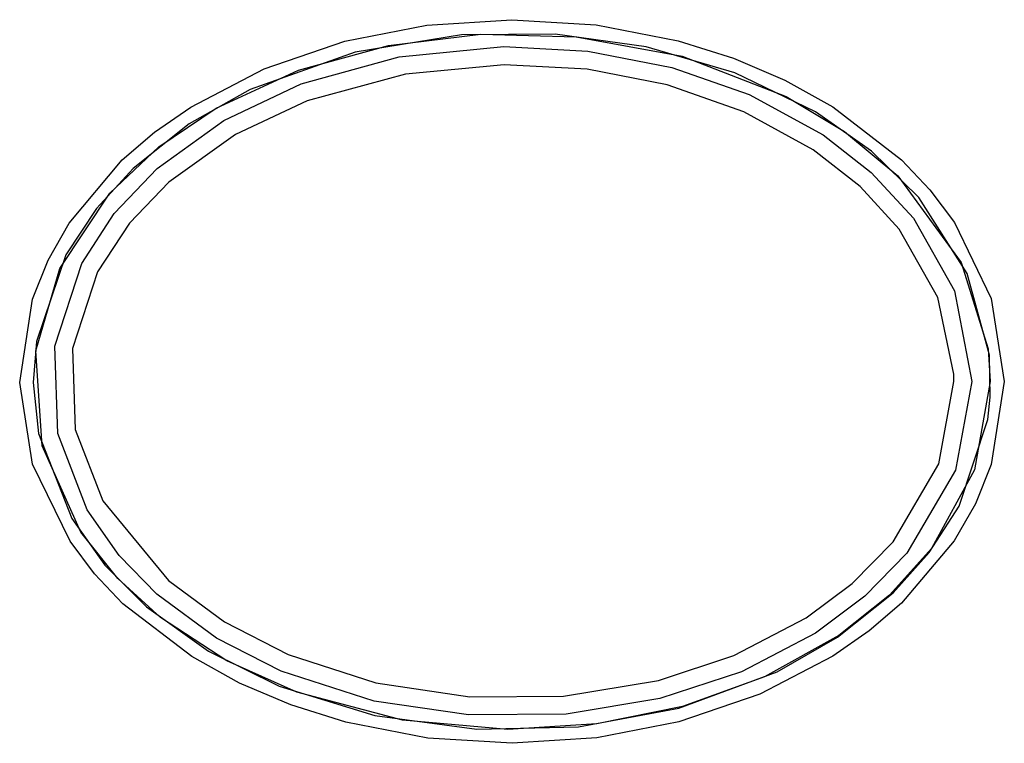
# Model space of a CAD drawing. Header units: millimetres. Extents: x 0 to 1189, y 0 to 841.
# Tile 9 of 21: x 290 to 317, y 595 to 615. Entities that reach past the tile are written whole.
import ezdxf

# ---------------------------------------------------------------- set-up
doc = ezdxf.new("R2010")
doc.units = ezdxf.units.MM

msp = doc.modelspace()

# ---------------------------------------------------------------- linework, layer by layer
at = {"color": 7, "linetype": 'Continuous', "lineweight": 25, "flags": 128}
for points in [[(317.215, 605.367), (316.849, 603.072), (316.418, 601.991), (315.834, 600.971), (314.375, 599.245), (313.482, 598.481), (312.48, 597.783), (310.464, 596.73), (308.222, 595.964), (305.959, 595.523), (303.621, 595.375), (301.286, 595.521), (299.024, 595.96), (297.506, 596.436), (296.089, 597.04), (294.77, 597.771), (292.869, 599.231), (292.084, 600.059), (291.409, 600.953), (290.37, 603.082), (290.016, 605.337), (290.371, 607.638), (290.799, 608.717), (291.383, 609.741), (292.849, 611.486), (293.741, 612.251), (294.739, 612.943), (296.769, 614.003), (298.996, 614.768), (301.262, 615.211), (303.61, 615.358), (305.941, 615.212), (308.204, 614.774), (309.73, 614.297), (311.153, 613.69), (312.475, 612.954), (314.375, 611.487), (315.16, 610.656), (315.835, 609.76), (316.85, 607.661), (317.215, 605.367)], [(290.389, 605.338), (290.537, 603.932), (291.454, 601.579), (292.371, 600.296), (293.518, 599.147), (295.234, 597.918), (297.179, 596.955), (299.825, 596.143), (302.647, 595.765), (305.457, 595.833), (308.222, 596.341), (310.936, 597.347), (312.605, 598.303), (314.141, 599.535), (315.14, 600.641), (315.969, 601.925), (316.763, 604.317), (316.829, 604.935), (316.804, 606.094), (316.191, 608.352), (314.851, 610.448), (313.542, 611.731), (311.999, 612.815), (309.769, 613.89), (307.326, 614.608), (304.811, 614.955), (302.218, 614.94), (299.281, 614.463), (296.387, 613.43), (294.701, 612.481), (293.147, 611.253), (292.134, 610.148), (291.291, 608.863), (290.477, 606.472), (290.389, 605.338)], [(316.824, 605.367), (316.389, 602.924), (315.204, 600.755), (314.041, 599.466), (312.646, 598.353), (310.595, 597.209), (308.324, 596.389), (305.959, 595.911), (303.503, 595.758), (300.588, 596.014), (297.676, 596.783), (295.734, 597.655), (293.909, 598.849), (292.728, 599.926), (291.709, 601.206), (290.635, 603.593), (290.459, 606.215), (291.124, 608.489), (292.509, 610.568), (293.859, 611.846), (295.443, 612.917), (297.72, 613.966), (300.206, 614.65), (302.759, 614.955), (305.384, 614.889), (308.315, 614.347), (311.19, 613.239), (312.8, 612.274), (314.274, 611.043), (316.028, 608.653), (316.765, 606.27), (316.824, 605.367)], [(316.315, 605.367), (315.863, 602.92), (314.521, 600.626), (313.365, 599.439), (312.003, 598.421), (309.957, 597.352), (307.701, 596.609), (305.108, 596.181), (302.415, 596.158), (299.811, 596.542), (297.237, 597.368), (295.456, 598.279), (293.803, 599.494), (292.76, 600.566), (291.882, 601.826), (291.068, 603.935), (290.987, 606.346), (291.728, 608.622), (292.629, 610.006), (293.811, 611.246), (295.658, 612.576), (297.789, 613.586), (300.501, 614.334), (303.39, 614.615), (305.707, 614.49), (308.029, 614.04), (310.169, 613.29), (312.21, 612.177), (313.534, 611.143), (314.703, 609.878), (315.842, 607.869), (316.315, 605.367)], [(315.823, 605.367), (315.82, 605.573), (315.383, 607.689), (314.313, 609.573), (313.231, 610.749), (311.937, 611.761), (310.021, 612.811), (307.902, 613.557), (305.69, 613.989), (303.396, 614.115), (300.675, 613.858), (297.961, 613.118), (295.977, 612.186), (294.136, 610.872), (293.052, 609.743), (292.165, 608.392), (291.474, 606.274), (291.55, 604.04), (292.31, 602.074), (294.129, 599.868), (295.673, 598.729), (297.428, 597.828), (299.854, 597.044), (302.449, 596.657), (305.042, 596.677), (307.665, 597.114), (309.746, 597.804), (311.739, 598.842), (313.008, 599.786), (314.141, 600.943), (315.403, 603.097), (315.823, 605.367)]]:
    msp.add_lwpolyline(points, dxfattribs=at)

doc.saveas('drawing.dxf')
